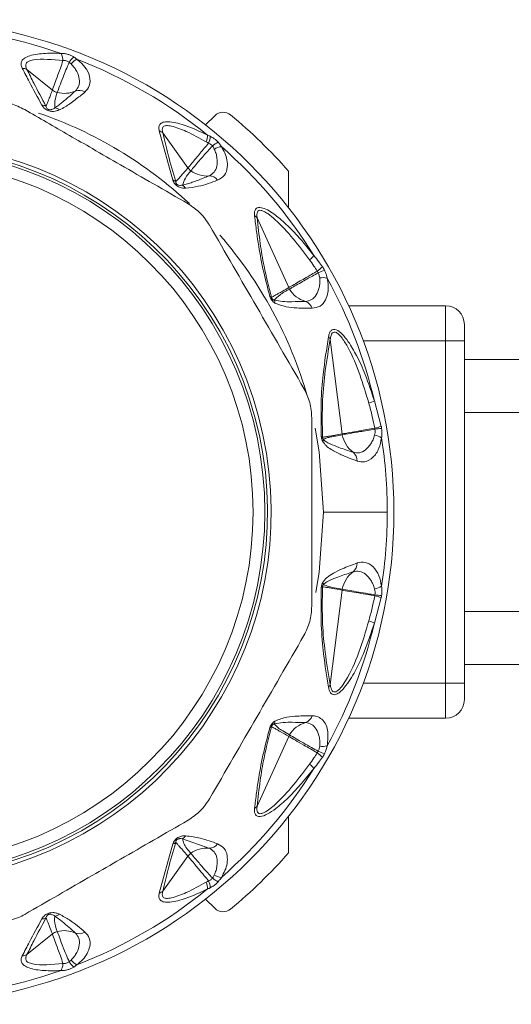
# Model space of a CAD drawing. Header units: millimetres. Extents: x -447 to 1924, y -61 to 422.
# Tile 35 of 60: x 319 to 340, y 379 to 421. Entities that reach past the tile are written whole.
import ezdxf

# ---------------------------------------------------------------- set-up
doc = ezdxf.new("R2010")
doc.units = ezdxf.units.MM

# ---------------------------------------------------------------- blocks, each defined once
blk = doc.blocks.new('Drawing View1')
at = {"color": 7, "linetype": 'Continuous', "lineweight": 18}
for p, q in [((524.67, 9.263), (523.587, 10.142)), ((531.197, 7.776), (531.59, 8.17)), ((529.801, 5.425), (529.221, 7.521)), ((530.445, 5.946), (529.374, 7.434)), ((534.732, 4.241), (534.732, 5.804)), ((534.737, 0.835), (533.394, 3.81)), ((537.288, 0.065), (541.421, 0.065)), ((541.421, 0.065), (541.421, -1.435)), ((542.221, -0.735), (542.221, -1.435)), ((537.014, -5.406), (536.508, -1.372)), ((537.911, -1.435), (541.421, -1.435)), ((542.221, -1.435), (541.421, -1.435)), ((541.421, -1.435), (541.421, -16.035)), ((542.221, -1.435), (542.221, -16.035)), ((694.221, -2.235), (542.221, -2.235)), ((538.387, -3.997), (538.68, -5.084)), ((542.221, -4.485), (694.221, -4.485)), ((536.221, -8.735), (538.936, -8.735)), ((536.508, -16.098), (537.014, -12.064)), ((538.68, -12.386), (538.387, -13.473)), ((542.221, -12.985), (694.221, -12.985)), ((542.221, -15.235), (694.221, -15.235)), ((537.911, -16.035), (541.421, -16.035)), ((541.421, -16.035), (541.421, -17.535)), ((542.221, -16.035), (541.421, -16.035)), ((542.221, -16.035), (542.221, -16.735)), ((537.288, -17.535), (541.421, -17.535)), ((534.737, -18.305), (533.394, -21.28)), ((534.732, -23.274), (534.732, -21.711)), ((531.341, -23.071), (530.208, -22.679)), ((529.801, -22.895), (529.221, -24.991)), ((530.445, -23.416), (529.374, -24.904)), ((531.59, -25.64), (531.197, -25.246)), ((524.67, -26.733), (523.587, -27.612))]:
    blk.add_line(p, q, dxfattribs=at)
at = {"color": 7, "linetype": 'Continuous', "lineweight": 18, "flags": 128}
for points in [[(536.221, -8.735), (536.038, -6.173), (535.861, -5.153)], [(535.889, -12.175), (536.038, -11.297), (536.221, -8.735)]]:
    blk.add_lwpolyline(points, dxfattribs=at)
at = {"color": 7, "linetype": 'Continuous', "lineweight": 18}
for radius in [15.5, 15]:
    blk.add_circle((518.221, -8.735), radius, dxfattribs=at)
for centre, radius, start, end in [((518.221, -8.735), 21, 270, 180), ((518.221, -8.735), 20.715, 70.7909, 88.7924), ((526.171, 9.961), 0.925, 129.5889, 148.2249), ((526.055, 9.896), 0.761, 116.5758, 140.5903), ((518.221, -8.735), 20.715, 50.9198, 68.7924), ((523.376, 9.751), 0.444, 61.635, 88.6537), ((525.809, 8.802), 0.452, 57.0824, 111.0736), ((525.172, 10.284), 1.162, 255.3904, 294.1143), ((524.207, 8.208), 0.417, 63.1273, 87.8975), ((524.719, 8.079), 0.427, 53.4449, 82.7909), ((518.221, -8.735), 18, 46.9592, 71.0059), ((531.944, 7.816), 0.5, 50.3376, 135), ((518.221, -8.735), 22, 41.3647, 50.3376), ((529.093, 7.118), 0.423, 48.3487, 72.4435), ((530.476, 7.37), 0.805, 337.352, 358.2718), ((530.6, 7.335), 0.796, 335.0575, 357.1112), ((518.221, -8.735), 15.768, 285, 105), ((518.221, -8.735), 15.612, 285, 105), ((532.224, 6.037), 1.116, 116.1355, 131.2401), ((531.955, 6.093), 0.761, 96.5757, 120.5903), ((518.221, -8.735), 20.715, 31.8676, 48.7924), ((531.258, 6.765), 1.168, 233.8038, 274.0521), ((531.349, 5.149), 0.452, 37.0824, 91.0736), ((529.693, 5.069), 0.372, 51.6841, 73.0823), ((529.992, 4.856), 0.413, 31.8044, 58.5199), ((533.108, 3.56), 0.379, 41.0953, 61.7317), ((518.221, -8.735), 18, 15.8753, 40.9986), ((534.711, 3.129), 1.441, 309.5516, 319.9201), ((535.049, 2.809), 1.559, 305.5589, 316.1412), ((537.098, -0.733), 2.461, 109.8898, 116.5421), ((536.198, 0.502), 0.761, 76.5756, 100.5902), ((518.221, -8.735), 20.715, 13.2231, 28.7924), ((533.884, 0.22), 0.238, 59.937, 76.7519), ((535.778, 1.379), 1.177, 211.0277, 253.9434), ((533.81, 0.158), 0.344, 3.5806, 24.3894), ((535.306, -0.179), 0.452, 17.0824, 71.0736), ((541.421, -0.735), 0.8, 0, 90), ((536.172, -1.529), 0.371, 24.9775, 45.1315), ((537.475, -2.025), 2.173, 288.1662, 294.8225), ((537.537, -5.341), 0.527, 187.1471, 190.9644), ((538.181, -5.234), 1.179, 190.1165, 233.9079), ((538.273, -6.204), 0.761, 56.5758, 80.5903), ((537.745, -2.237), 2.997, 282.7357, 288.1829), ((539.108, -9.976), 4.825, 94.8986, 98.2754), ((536.066, -5.761), 0.241, 62.5119, 75.0672), ((535.943, -5.601), 0.274, 332.8552, 351.1806), ((518.221, -8.735), 20.715, 0, 8.7924), ((537.202, -6.538), 0.452, 357.0824, 51.0736), ((518.221, -8.735), 20.715, 351.2076, 0), ((537.202, -10.932), 0.452, 308.9264, 2.9176), ((538.181, -12.237), 1.179, 126.0921, 169.8835), ((535.943, -11.87), 0.274, 8.8197, 27.1446), ((536.066, -11.709), 0.241, 284.9328, 297.4882), ((537.537, -12.13), 0.527, 169.0389, 172.8561), ((538.273, -11.266), 0.761, 279.4098, 303.4244), ((537.745, -15.234), 2.997, 71.8172, 77.2643), ((539.108, -7.494), 4.825, 261.7246, 265.1014), ((537.475, -15.446), 2.173, 65.1775, 71.8338), ((518.221, -8.735), 20.715, 331.2076, 346.7769), ((536.172, -15.941), 0.371, 314.8685, 335.0225), ((541.421, -16.735), 0.8, 270, 0), ((535.306, -17.292), 0.452, 288.9264, 342.9176), ((533.884, -17.69), 0.238, 283.2482, 300.0631), ((533.81, -17.628), 0.344, 335.6121, 356.4181), ((535.778, -18.85), 1.177, 106.0566, 148.9724), ((535.217, -18.522), 0.527, 148.0752, 155.7129), ((536.198, -17.972), 0.761, 259.4097, 283.4244), ((535.049, -20.279), 1.559, 43.8593, 54.4406), ((537.098, -16.738), 2.461, 243.4578, 250.1102), ((518.221, -8.735), 20.715, 311.2076, 328.1324), ((534.711, -20.599), 1.441, 40.0799, 50.4484), ((533.108, -21.03), 0.379, 298.2682, 318.9047), ((529.992, -22.327), 0.413, 301.4786, 328.1961), ((529.693, -22.539), 0.372, 286.9177, 308.3159), ((531.258, -24.235), 1.168, 85.9479, 126.1962), ((531.349, -22.619), 0.452, 268.9264, 322.9176), ((518.221, -8.735), 22, 309.6624, 318.6353), ((532.224, -23.507), 1.116, 228.7599, 243.8644), ((531.955, -23.564), 0.761, 239.4098, 263.4244), ((530.476, -24.84), 0.805, 1.7282, 22.648), ((530.6, -24.805), 0.796, 2.889, 24.9426), ((518.221, -8.735), 20.715, 291.2076, 309.0802), ((529.093, -24.588), 0.423, 287.5565, 311.6513), ((524.719, -25.549), 0.427, 277.2081, 306.5557), ((531.944, -25.286), 0.5, 225, 309.6624), ((524.207, -25.678), 0.417, 272.1025, 296.8728), ((525.172, -27.754), 1.162, 65.8857, 104.6096), ((525.809, -26.272), 0.452, 248.9264, 302.9176), ((523.376, -27.222), 0.444, 271.3463, 298.365), ((526.171, -27.431), 0.925, 211.775, 230.411), ((526.055, -27.367), 0.761, 219.4098, 243.4244), ((518.221, -8.735), 20.715, 271.2076, 289.209)]:
    blk.add_arc(centre, radius, start, end, dxfattribs=at)
for points, knots in [([(523.386, 10.195), (523.364, 10.249), (523.321, 10.357), (523.353, 10.508), (523.482, 10.638), (523.805, 10.775), (524.347, 10.843), (524.816, 10.832), (525.037, 10.827)], [0, 0, 0, 0, 0.103652, 0.20385, 0.314185, 0.440661, 0.737374, 1, 1, 1, 1]), ([(523.587, 10.142), (523.563, 10.19), (523.517, 10.283), (523.539, 10.408), (523.656, 10.501), (524.13, 10.62), (524.671, 10.564), (525.12, 10.518)], [0, 0, 0, 0, 0.097572, 0.186101, 0.286324, 0.407959, 1, 1, 1, 1]), ([(524.67, 9.263), (524.701, 9.348), (524.758, 9.503), (524.915, 9.935), (525.046, 10.306), (525.12, 10.518)], [0, 0, 0, 0, 0.342164, 0.623264, 1, 1, 1, 1]), ([(525.037, 10.827), (525.06, 10.779), (525.102, 10.693), (525.115, 10.572), (525.12, 10.518)], [0, 0, 0, 0, 0.559299, 1, 1, 1, 1]), ([(525.037, 10.827), (525.085, 10.826), (525.18, 10.825), (525.328, 10.79), (525.466, 10.739), (525.542, 10.696), (525.582, 10.674)], [0, 0, 0, 0, 0.273675, 0.544486, 0.766897, 1, 1, 1, 1]), ([(525.12, 10.518), (525.142, 10.521), (525.186, 10.526), (525.258, 10.513), (525.326, 10.488), (525.365, 10.462), (525.385, 10.448)], [0, 0, 0, 0, 0.255573, 0.503234, 0.749597, 1, 1, 1, 1]), ([(525.582, 10.674), (525.608, 10.657), (525.655, 10.626), (525.697, 10.592), (525.715, 10.577)], [0, 0, 0, 0, 0.55931, 1, 1, 1, 1]), ([(525.715, 10.577), (525.834, 10.472), (526.101, 10.238), (526.285, 9.83), (526.289, 9.447), (526.128, 9.264), (526.055, 9.181)], [0, 0, 0, 0, 0.209172, 0.469256, 0.760695, 1, 1, 1, 1]), ([(524.222, 8.625), (524.041, 8.954), (523.749, 9.485), (523.486, 9.999), (523.386, 10.195)], [0, 0, 0, 0, 0.620107, 1, 1, 1, 1]), ([(524.395, 8.58), (524.22, 8.907), (523.937, 9.435), (523.683, 9.947), (523.587, 10.142)], [0, 0, 0, 0, 0.619883, 1, 1, 1, 1]), ([(524.879, 9.159), (524.907, 9.241), (524.963, 9.398), (525.126, 9.842), (525.291, 10.23), (525.385, 10.448)], [0, 0, 0, 0, 0.321949, 0.6179, 1, 1, 1, 1]), ([(525.385, 10.448), (525.401, 10.436), (525.43, 10.414), (525.456, 10.39), (525.467, 10.38)], [0, 0, 0, 0, 0.555851, 1, 1, 1, 1]), ([(525.467, 10.38), (525.515, 10.327), (525.613, 10.22), (525.747, 9.996), (525.838, 9.724), (525.822, 9.432), (525.705, 9.293), (525.647, 9.223)], [0, 0, 0, 0, 0.117159, 0.239896, 0.491308, 0.745636, 1, 1, 1, 1]), ([(524.395, 8.58), (524.417, 8.627), (524.461, 8.721), (524.523, 8.878), (524.593, 9.058), (524.643, 9.191), (524.67, 9.263)], [0, 0, 0, 0, 0.21465, 0.427263, 0.688154, 1, 1, 1, 1]), ([(524.879, 9.159), (524.837, 9.173), (524.761, 9.196), (524.698, 9.242), (524.67, 9.263)], [0, 0, 0, 0, 0.559728, 1, 1, 1, 1]), ([(524.772, 8.503), (524.769, 8.601), (524.762, 8.815), (524.838, 9.038), (524.879, 9.159)], [0, 0, 0, 0, 0.455709, 1, 1, 1, 1]), ([(525.647, 9.223), (525.526, 9.115), (525.346, 8.954), (525.112, 8.757), (524.944, 8.622), (524.83, 8.543), (524.772, 8.503)], [0, 0, 0, 0, 0.425602, 0.634107, 0.812726, 1, 1, 1, 1]), ([(526.055, 9.181), (525.917, 9.067), (525.712, 8.896), (525.426, 8.688), (525.212, 8.543), (525.055, 8.463), (524.973, 8.422)], [0, 0, 0, 0, 0.420929, 0.628617, 0.808166, 1, 1, 1, 1]), ([(523.49, 8.43), (523.8, 8.251), (524.429, 7.888), (525.395, 7.331), (526.446, 6.724), (527.641, 6.033), (529.009, 5.244), (529.96, 4.695), (530.452, 4.411)], [0, 0, 0, 0, 0.135419, 0.274991, 0.415244, 0.585607, 0.785782, 1, 1, 1, 1]), ([(524.973, 8.422), (524.931, 8.405), (524.855, 8.374), (524.724, 8.35), (524.594, 8.353), (524.465, 8.389), (524.359, 8.453), (524.278, 8.534), (524.242, 8.593), (524.222, 8.625)], [0, 0, 0, 0, 0.1952, 0.351587, 0.494569, 0.605688, 0.718068, 0.846595, 1, 1, 1, 1]), ([(524.772, 8.503), (524.732, 8.475), (524.682, 8.44), (524.588, 8.421), (524.54, 8.422), (524.504, 8.433), (524.483, 8.442), (524.465, 8.454), (524.438, 8.48), (524.412, 8.523), (524.401, 8.559), (524.395, 8.58)], [0, 0, 0, 0, 0.388853, 0.491139, 0.578102, 0.60706, 0.635628, 0.665912, 0.700316, 0.824763, 1, 1, 1, 1]), ([(529.221, 7.521), (529.211, 7.583), (529.192, 7.703), (529.263, 7.84), (529.429, 7.915), (529.794, 7.917), (530.439, 7.74), (530.978, 7.487), (531.28, 7.345)], [0, 0, 0, 0, 0.0941997, 0.1824988, 0.2787751, 0.3896574, 0.6579794, 1, 1, 1, 1]), ([(529.374, 7.434), (529.361, 7.491), (529.341, 7.573), (529.362, 7.657), (529.396, 7.703), (529.452, 7.735), (529.562, 7.755), (529.863, 7.712), (530.446, 7.481), (530.937, 7.213), (531.218, 7.06)], [0, 0, 0, 0, 0.088148, 0.127362, 0.165638, 0.20809, 0.253003, 0.357761, 0.633199, 1, 1, 1, 1]), ([(529.924, 5.361), (529.812, 5.744), (529.603, 6.457), (529.447, 7.126), (529.374, 7.434)], [0, 0, 0, 0, 0.53826, 1, 1, 1, 1]), ([(531.28, 7.345), (531.301, 7.336), (531.34, 7.32), (531.378, 7.302), (531.395, 7.295)], [0, 0, 0, 0, 0.5583762, 1, 1, 1, 1]), ([(531.395, 7.295), (531.453, 7.263), (531.543, 7.214), (531.657, 7.119), (531.707, 7.065), (531.732, 7.038)], [0, 0, 0, 0, 0.482193, 0.740263, 1, 1, 1, 1]), ([(530.445, 5.946), (530.493, 6.003), (530.579, 6.105), (530.773, 6.337), (531.007, 6.617), (531.2, 6.852), (531.321, 6.999)], [0, 0, 0, 0, 0.28629, 0.510661, 0.69222, 1, 1, 1, 1]), ([(530.569, 5.823), (530.617, 5.882), (530.703, 5.986), (530.904, 6.222), (531.145, 6.505), (531.356, 6.733), (531.488, 6.876)], [0, 0, 0, 0, 0.287161, 0.511571, 0.692984, 1, 1, 1, 1]), ([(531.218, 7.06), (531.237, 7.049), (531.272, 7.029), (531.306, 7.008), (531.321, 6.999)], [0, 0, 0, 0, 0.557314, 1, 1, 1, 1]), ([(531.321, 6.999), (531.356, 6.984), (531.42, 6.955), (531.467, 6.901), (531.488, 6.876)], [0, 0, 0, 0, 0.5416872, 1, 1, 1, 1]), ([(531.568, 6.749), (531.595, 6.683), (531.65, 6.549), (531.7, 6.293), (531.692, 6.006), (531.577, 5.737), (531.42, 5.646), (531.341, 5.601)], [0, 0, 0, 0, 0.117118, 0.239833, 0.491188, 0.745502, 1, 1, 1, 1]), ([(531.488, 6.876), (531.506, 6.852), (531.536, 6.81), (531.558, 6.767), (531.568, 6.749)], [0, 0, 0, 0, 0.574767, 1, 1, 1, 1]), ([(531.868, 6.849), (531.921, 6.759), (532.037, 6.564), (532.122, 6.26), (532.136, 5.927), (532.026, 5.601), (531.818, 5.483), (531.71, 5.421)], [0, 0, 0, 0, 0.136663, 0.294577, 0.479617, 0.72985, 1, 1, 1, 1]), ([(531.732, 7.038), (531.762, 7.002), (531.814, 6.94), (531.852, 6.876), (531.868, 6.849)], [0, 0, 0, 0, 0.579744, 1, 1, 1, 1]), ([(529.924, 5.361), (529.962, 5.4), (530.04, 5.479), (530.159, 5.615), (530.295, 5.77), (530.392, 5.884), (530.445, 5.946)], [0, 0, 0, 0, 0.213459, 0.429379, 0.690191, 1, 1, 1, 1]), ([(530.569, 5.823), (530.543, 5.843), (530.496, 5.879), (530.461, 5.926), (530.445, 5.946)], [0, 0, 0, 0, 0.559847, 1, 1, 1, 1]), ([(530.208, 5.209), (530.244, 5.31), (530.324, 5.529), (530.483, 5.72), (530.569, 5.823)], [0, 0, 0, 0, 0.460533, 1, 1, 1, 1]), ([(531.341, 5.601), (531.18, 5.536), (530.943, 5.441), (530.638, 5.331), (530.424, 5.259), (530.281, 5.226), (530.208, 5.209)], [0, 0, 0, 0, 0.4296326, 0.6364131, 0.8132291, 1, 1, 1, 1]), ([(530.343, 5.074), (530.305, 5.075), (530.237, 5.077), (530.133, 5.099), (530.044, 5.134), (529.962, 5.185), (529.889, 5.254), (529.832, 5.34), (529.812, 5.396), (529.801, 5.425)], [0, 0, 0, 0, 0.202674, 0.363901, 0.493169, 0.594446, 0.716905, 0.852714, 1, 1, 1, 1]), ([(530.208, 5.209), (530.182, 5.204), (530.138, 5.195), (530.072, 5.197), (530.02, 5.211), (529.984, 5.232), (529.966, 5.249), (529.951, 5.267), (529.938, 5.29), (529.927, 5.324), (529.925, 5.346), (529.924, 5.361)], [0, 0, 0, 0, 0.274116, 0.463193, 0.592982, 0.653123, 0.685145, 0.720858, 0.783468, 0.856593, 1, 1, 1, 1]), ([(531.71, 5.421), (531.446, 5.321), (531.028, 5.161), (530.528, 5.098), (530.343, 5.074)], [0, 0, 0, 0, 0.629625, 1, 1, 1, 1]), ([(533.287, 3.894), (533.284, 3.948), (533.278, 4.051), (533.312, 4.171), (533.389, 4.246), (533.608, 4.276), (534.049, 4.042), (534.586, 3.595), (535.192, 2.983), (535.585, 2.489), (535.814, 2.202)], [0, 0, 0, 0, 0.054232, 0.103303, 0.150337, 0.200897, 0.369635, 0.542742, 0.734318, 1, 1, 1, 1]), ([(533.939, 0.451), (533.844, 0.806), (533.645, 1.554), (533.479, 2.466), (533.36, 3.254), (533.312, 3.677), (533.287, 3.894)], [0, 0, 0, 0, 0.283427, 0.598157, 0.79281, 1, 1, 1, 1]), ([(533.394, 3.81), (533.387, 3.861), (533.376, 3.955), (533.396, 4.068), (533.456, 4.134), (533.559, 4.138), (533.694, 4.088), (533.902, 3.961), (534.613, 3.367), (535.166, 2.633), (535.629, 2.018)], [0, 0, 0, 0, 0.051613, 0.09536, 0.137319, 0.180165, 0.228028, 0.285272, 0.402314, 1, 1, 1, 1]), ([(534.003, 0.425), (533.89, 0.873), (533.688, 1.674), (533.506, 2.79), (533.433, 3.449), (533.394, 3.81)], [0, 0, 0, 0, 0.364986, 0.653176, 1, 1, 1, 1]), ([(531.367, 3.496), (532.036, 2.336), (533.376, 0.016), (534.716, -2.305), (535.386, -3.466)], [0, 0, 0, 0, 0.499632, 1, 1, 1, 1]), ([(535.814, 2.202), (535.882, 2.116), (536.005, 1.961), (536.121, 1.8), (536.172, 1.729)], [0, 0, 0, 0, 0.555292, 1, 1, 1, 1]), ([(535.629, 2.018), (535.69, 1.931), (535.801, 1.774), (535.908, 1.613), (535.955, 1.541)], [0, 0, 0, 0, 0.554562, 1, 1, 1, 1]), ([(536.172, 1.729), (536.19, 1.702), (536.223, 1.655), (536.249, 1.604), (536.261, 1.581)], [0, 0, 0, 0, 0.560194, 1, 1, 1, 1]), ([(534.737, 0.835), (534.805, 0.874), (534.927, 0.944), (535.203, 1.104), (535.527, 1.291), (535.791, 1.445), (535.955, 1.541)], [0, 0, 0, 0, 0.294538, 0.521008, 0.701872, 1, 1, 1, 1]), ([(534.77, 0.773), (534.839, 0.813), (534.96, 0.884), (535.238, 1.043), (535.563, 1.229), (535.831, 1.377), (535.999, 1.469)], [0, 0, 0, 0, 0.294643, 0.521096, 0.701932, 1, 1, 1, 1]), ([(535.955, 1.541), (535.964, 1.528), (535.981, 1.505), (535.993, 1.48), (535.999, 1.469)], [0, 0, 0, 0, 0.560007, 1, 1, 1, 1]), ([(535.999, 1.469), (536.015, 1.427), (536.045, 1.354), (536.054, 1.281), (536.059, 1.25)], [0, 0, 0, 0, 0.5711685, 1, 1, 1, 1]), ([(536.261, 1.581), (536.291, 1.515), (536.343, 1.4), (536.366, 1.289), (536.375, 1.242)], [0, 0, 0, 0, 0.578726, 1, 1, 1, 1]), ([(536.059, 1.25), (536.062, 1.179), (536.068, 1.034), (536.027, 0.776), (535.922, 0.509), (535.722, 0.296), (535.542, 0.264), (535.453, 0.249)], [0, 0, 0, 0, 0.117122, 0.23984, 0.491204, 0.745529, 1, 1, 1, 1]), ([(536.375, 1.242), (536.394, 1.138), (536.436, 0.913), (536.411, 0.595), (536.307, 0.274), (536.09, 0.012), (535.856, -0.026), (535.738, -0.046)], [0, 0, 0, 0, 0.137707, 0.297654, 0.485766, 0.740451, 1, 1, 1, 1]), ([(534.153, 0.18), (534.127, 0.197), (534.081, 0.228), (534.025, 0.287), (533.987, 0.34), (533.958, 0.393), (533.946, 0.431), (533.939, 0.451)], [0, 0, 0, 0, 0.303841, 0.543349, 0.671179, 0.821746, 1, 1, 1, 1]), ([(534.003, 0.425), (534.053, 0.451), (534.15, 0.501), (534.308, 0.591), (534.504, 0.701), (534.652, 0.786), (534.737, 0.835)], [0, 0, 0, 0, 0.199401, 0.389589, 0.65075, 1, 1, 1, 1]), ([(534.123, 0.3), (534.109, 0.306), (534.085, 0.315), (534.053, 0.337), (534.033, 0.357), (534.021, 0.374), (534.013, 0.391), (534.006, 0.408), (534.004, 0.419), (534.003, 0.425)], [0, 0, 0, 0, 0.336697, 0.565233, 0.658713, 0.752306, 0.821694, 0.902667, 1, 1, 1, 1]), ([(534.123, 0.3), (534.199, 0.377), (534.388, 0.566), (534.627, 0.696), (534.77, 0.773)], [0, 0, 0, 0, 0.4048735, 1, 1, 1, 1]), ([(534.77, 0.773), (534.763, 0.784), (534.751, 0.804), (534.741, 0.826), (534.737, 0.835)], [0, 0, 0, 0, 0.559976, 1, 1, 1, 1]), ([(535.453, 0.249), (535.258, 0.244), (534.931, 0.236), (534.496, 0.231), (534.243, 0.278), (534.123, 0.3)], [0, 0, 0, 0, 0.437384, 0.734604, 1, 1, 1, 1]), ([(535.738, -0.046), (535.522, -0.042), (535.158, -0.036), (534.641, -0.007), (534.313, 0.119), (534.153, 0.18)], [0, 0, 0, 0, 0.427707, 0.722359, 1, 1, 1, 1]), ([(536.434, -1.266), (536.447, -1.208), (536.471, -1.099), (536.542, -0.985), (536.64, -0.931), (536.802, -0.957), (537.031, -1.142), (537.33, -1.525), (537.666, -2.108), (538.049, -2.954), (538.264, -3.618), (538.387, -3.997)], [0, 0, 0, 0, 0.053488, 0.101165, 0.145724, 0.192526, 0.283011, 0.383772, 0.541991, 0.738283, 1, 1, 1, 1]), ([(536.508, -1.372), (536.517, -1.316), (536.535, -1.213), (536.589, -1.101), (536.669, -1.05), (536.774, -1.075), (536.894, -1.171), (537.07, -1.383), (537.606, -2.283), (537.904, -3.268), (538.152, -4.089)], [0, 0, 0, 0, 0.051327, 0.09442, 0.134349, 0.174419, 0.220939, 0.27713, 0.398157, 1, 1, 1, 1]), ([(536.128, -5.528), (536.118, -5.033), (536.097, -4.091), (536.211, -2.658), (536.351, -1.786), (536.434, -1.266)], [0, 0, 0, 0, 0.308412, 0.587789, 1, 1, 1, 1]), ([(536.178, -5.547), (536.17, -5.008), (536.155, -3.991), (536.295, -2.613), (536.434, -1.806), (536.508, -1.372)], [0, 0, 0, 0, 0.342559, 0.646235, 1, 1, 1, 1]), ([(538.152, -4.089), (538.203, -4.282), (538.295, -4.636), (538.371, -4.995), (538.406, -5.16)], [0, 0, 0, 0, 0.5430458, 1, 1, 1, 1]), ([(535.721, -4.716), (535.721, -6.055), (535.721, -8.735), (535.721, -11.414), (535.721, -12.754)], [0, 0, 0, 0, 0.499933, 1, 1, 1, 1]), ([(536.178, -5.547), (536.238, -5.538), (536.349, -5.521), (536.528, -5.49), (536.747, -5.453), (536.915, -5.423), (537.014, -5.406)], [0, 0, 0, 0, 0.215335, 0.398234, 0.642077, 1, 1, 1, 1]), ([(536.214, -5.643), (536.264, -5.616), (536.365, -5.564), (536.543, -5.533), (536.76, -5.488), (536.923, -5.458), (537.02, -5.441)], [0, 0, 0, 0, 0.201655, 0.404918, 0.64705, 1, 1, 1, 1]), ([(537.014, -5.406), (537.112, -5.389), (537.287, -5.358), (537.775, -5.272), (538.179, -5.2), (538.406, -5.16)], [0, 0, 0, 0, 0.351286, 0.635427, 1, 1, 1, 1]), ([(537.02, -5.441), (537.121, -5.423), (537.302, -5.391), (537.795, -5.304), (538.194, -5.237), (538.414, -5.201)], [0, 0, 0, 0, 0.361519, 0.649049, 1, 1, 1, 1]), ([(538.398, -5.453), (538.376, -5.521), (538.333, -5.659), (538.206, -5.887), (538.016, -6.102), (537.755, -6.234), (537.576, -6.202), (537.486, -6.187)], [0, 0, 0, 0, 0.117161, 0.239899, 0.491313, 0.74564, 1, 1, 1, 1]), ([(538.414, -5.201), (538.417, -5.249), (538.423, -5.337), (538.406, -5.417), (538.398, -5.453)], [0, 0, 0, 0, 0.543645, 1, 1, 1, 1]), ([(538.406, -5.16), (538.408, -5.167), (538.411, -5.181), (538.413, -5.195), (538.414, -5.201)], [0, 0, 0, 0, 0.560002, 1, 1, 1, 1]), ([(538.68, -5.084), (538.684, -5.099), (538.69, -5.127), (538.694, -5.156), (538.696, -5.168)], [0, 0, 0, 0, 0.560051, 1, 1, 1, 1]), ([(538.696, -5.168), (538.704, -5.246), (538.719, -5.387), (538.701, -5.512), (538.693, -5.569)], [0, 0, 0, 0, 0.5520112, 1, 1, 1, 1]), ([(536.187, -5.726), (536.171, -5.694), (536.15, -5.65), (536.133, -5.579), (536.13, -5.546), (536.128, -5.528)], [0, 0, 0, 0, 0.527893, 0.749645, 1, 1, 1, 1]), ([(536.214, -5.643), (536.208, -5.636), (536.198, -5.623), (536.187, -5.601), (536.181, -5.581), (536.178, -5.564), (536.178, -5.553), (536.178, -5.547)], [0, 0, 0, 0, 0.312066, 0.577689, 0.709478, 0.846396, 1, 1, 1, 1]), ([(537.654, -6.561), (537.428, -6.478), (537.059, -6.343), (536.618, -6.115), (536.347, -5.939), (536.234, -5.789), (536.187, -5.726)], [0, 0, 0, 0, 0.456555, 0.748856, 0.894627, 1, 1, 1, 1]), ([(537.486, -6.187), (537.28, -6.12), (536.945, -6.011), (536.562, -5.854), (536.344, -5.757), (536.25, -5.675), (536.214, -5.643)], [0, 0, 0, 0, 0.4707383, 0.7668788, 0.9086034, 1, 1, 1, 1]), ([(538.693, -5.569), (538.661, -5.725), (538.591, -6.075), (538.328, -6.438), (537.999, -6.631), (537.761, -6.583), (537.654, -6.561)], [0, 0, 0, 0, 0.2100777, 0.4720648, 0.7629125, 1, 1, 1, 1]), ([(536.187, -11.744), (536.214, -11.703), (536.275, -11.614), (536.43, -11.478), (536.678, -11.318), (537.105, -11.113), (537.441, -10.988), (537.654, -10.909)], [0, 0, 0, 0, 0.063949, 0.139633, 0.317237, 0.568463, 1, 1, 1, 1]), ([(537.654, -10.909), (537.771, -10.887), (538.011, -10.841), (538.336, -11.043), (538.591, -11.396), (538.661, -11.744), (538.693, -11.901)], [0, 0, 0, 0, 0.259149, 0.531128, 0.788083, 1, 1, 1, 1]), ([(536.214, -11.828), (536.263, -11.787), (536.384, -11.688), (536.614, -11.595), (536.985, -11.446), (537.291, -11.347), (537.486, -11.283)], [0, 0, 0, 0, 0.12348, 0.298954, 0.554672, 1, 1, 1, 1]), ([(537.486, -11.283), (537.576, -11.268), (537.755, -11.236), (538.016, -11.368), (538.206, -11.583), (538.333, -11.811), (538.376, -11.949), (538.398, -12.017)], [0, 0, 0, 0, 0.25439, 0.508653, 0.760076, 0.882848, 1, 1, 1, 1]), ([(536.128, -11.942), (536.13, -11.926), (536.133, -11.892), (536.149, -11.82), (536.172, -11.775), (536.187, -11.744)], [0, 0, 0, 0, 0.222827, 0.488483, 1, 1, 1, 1]), ([(536.434, -16.204), (536.359, -15.743), (536.227, -14.918), (536.099, -13.506), (536.118, -12.492), (536.128, -11.942)], [0, 0, 0, 0, 0.366467, 0.656613, 1, 1, 1, 1]), ([(536.508, -16.098), (536.431, -15.646), (536.292, -14.838), (536.155, -13.456), (536.17, -12.461), (536.178, -11.923)], [0, 0, 0, 0, 0.368099, 0.658336, 1, 1, 1, 1]), ([(536.178, -11.923), (536.178, -11.918), (536.178, -11.908), (536.181, -11.89), (536.187, -11.869), (536.199, -11.847), (536.208, -11.834), (536.214, -11.828)], [0, 0, 0, 0, 0.1325738, 0.2714669, 0.4378353, 0.6868287, 1, 1, 1, 1]), ([(537.014, -12.064), (536.874, -12.04), (536.677, -12.005), (536.43, -11.963), (536.291, -11.939), (536.21, -11.928), (536.178, -11.923)], [0, 0, 0, 0, 0.5028072, 0.7085926, 0.8855603, 1, 1, 1, 1]), ([(537.02, -12.029), (536.904, -12.007), (536.713, -11.97), (536.437, -11.925), (536.29, -11.861), (536.214, -11.828)], [0, 0, 0, 0, 0.426007, 0.700145, 1, 1, 1, 1]), ([(538.406, -12.311), (538.307, -12.293), (538.061, -12.249), (537.69, -12.183), (537.279, -12.111), (537.111, -12.081), (537.014, -12.064)], [0, 0, 0, 0, 0.155639, 0.387571, 0.650535, 1, 1, 1, 1]), ([(538.414, -12.269), (538.314, -12.253), (538.067, -12.213), (537.696, -12.148), (537.285, -12.077), (537.116, -12.047), (537.02, -12.029)], [0, 0, 0, 0, 0.155657, 0.38755, 0.650476, 1, 1, 1, 1]), ([(538.398, -12.017), (538.406, -12.058), (538.423, -12.138), (538.417, -12.226), (538.414, -12.269)], [0, 0, 0, 0, 0.510723, 1, 1, 1, 1]), ([(538.693, -11.901), (538.702, -11.974), (538.719, -12.101), (538.703, -12.242), (538.696, -12.302)], [0, 0, 0, 0, 0.572072, 1, 1, 1, 1]), ([(538.406, -12.311), (538.364, -12.506), (538.288, -12.865), (538.195, -13.219), (538.152, -13.381)], [0, 0, 0, 0, 0.542941, 1, 1, 1, 1]), ([(538.414, -12.269), (538.412, -12.277), (538.41, -12.291), (538.407, -12.305), (538.406, -12.311)], [0, 0, 0, 0, 0.55978, 1, 1, 1, 1]), ([(538.696, -12.302), (538.693, -12.318), (538.689, -12.346), (538.683, -12.374), (538.68, -12.386)], [0, 0, 0, 0, 0.559761, 1, 1, 1, 1]), ([(538.152, -13.381), (537.883, -14.285), (537.572, -15.329), (536.985, -16.201), (536.838, -16.348), (536.741, -16.407), (536.655, -16.415), (536.585, -16.362), (536.534, -16.253), (536.517, -16.152), (536.508, -16.098)], [0, 0, 0, 0, 0.656198, 0.757587, 0.799792, 0.836227, 0.871671, 0.907777, 0.950014, 1, 1, 1, 1]), ([(538.387, -13.473), (538.252, -13.887), (538.011, -14.625), (537.56, -15.579), (537.176, -16.175), (536.89, -16.447), (536.742, -16.528), (536.624, -16.533), (536.536, -16.479), (536.47, -16.367), (536.446, -16.26), (536.434, -16.204)], [0, 0, 0, 0, 0.285538, 0.509527, 0.703242, 0.765072, 0.819711, 0.859429, 0.901399, 0.9481, 1, 1, 1, 1]), ([(535.386, -14.004), (534.716, -15.165), (533.376, -17.486), (532.036, -19.806), (531.367, -20.966)], [0, 0, 0, 0, 0.500234, 1, 1, 1, 1]), ([(535.738, -17.424), (535.528, -17.428), (535.173, -17.434), (534.657, -17.461), (534.322, -17.587), (534.153, -17.65)], [0, 0, 0, 0, 0.415711, 0.705132, 1, 1, 1, 1]), ([(536.375, -18.712), (536.4, -18.474), (536.452, -17.98), (536.212, -17.599), (535.956, -17.444), (535.803, -17.43), (535.738, -17.424)], [0, 0, 0, 0, 0.323235, 0.671392, 0.858958, 1, 1, 1, 1]), ([(533.939, -17.921), (533.844, -18.276), (533.645, -19.025), (533.479, -19.938), (533.36, -20.726), (533.312, -21.147), (533.287, -21.364)], [0, 0, 0, 0, 0.2837068, 0.5987607, 0.793171, 1, 1, 1, 1]), ([(534.003, -17.896), (533.89, -18.344), (533.688, -19.145), (533.506, -20.261), (533.433, -20.92), (533.394, -21.28)], [0, 0, 0, 0, 0.365567, 0.653732, 1, 1, 1, 1]), ([(534.153, -17.65), (534.126, -17.668), (534.078, -17.701), (534.021, -17.761), (533.984, -17.815), (533.957, -17.865), (533.945, -17.901), (533.939, -17.921)], [0, 0, 0, 0, 0.317365, 0.562223, 0.68531, 0.828098, 1, 1, 1, 1]), ([(534.123, -17.771), (534.108, -17.776), (534.083, -17.786), (534.051, -17.809), (534.031, -17.83), (534.02, -17.846), (534.012, -17.862), (534.006, -17.879), (534.004, -17.89), (534.003, -17.896)], [0, 0, 0, 0, 0.350592, 0.583117, 0.673422, 0.761724, 0.827666, 0.905665, 1, 1, 1, 1]), ([(534.737, -18.305), (534.617, -18.236), (534.444, -18.137), (534.23, -18.017), (534.106, -17.948), (534.034, -17.911), (534.003, -17.896)], [0, 0, 0, 0, 0.493755, 0.710629, 0.876371, 1, 1, 1, 1]), ([(535.453, -17.719), (535.263, -17.714), (534.944, -17.706), (534.509, -17.701), (534.25, -17.748), (534.123, -17.771)], [0, 0, 0, 0, 0.425144, 0.717363, 1, 1, 1, 1]), ([(534.77, -18.243), (534.676, -18.186), (534.516, -18.087), (534.28, -17.952), (534.176, -17.832), (534.123, -17.771)], [0, 0, 0, 0, 0.40792, 0.697704, 1, 1, 1, 1]), ([(536.059, -18.72), (536.062, -18.649), (536.068, -18.504), (536.027, -18.246), (535.922, -17.979), (535.722, -17.766), (535.542, -17.735), (535.453, -17.719)], [0, 0, 0, 0, 0.117146, 0.239913, 0.491348, 0.745631, 1, 1, 1, 1]), ([(535.955, -19.011), (535.756, -18.895), (535.402, -18.689), (534.976, -18.443), (534.822, -18.354), (534.737, -18.305)], [0, 0, 0, 0, 0.365428, 0.649355, 1, 1, 1, 1]), ([(535.999, -18.939), (535.902, -18.886), (535.672, -18.762), (535.346, -18.575), (534.995, -18.374), (534.852, -18.291), (534.77, -18.243)], [0, 0, 0, 0, 0.171049, 0.404806, 0.657867, 1, 1, 1, 1]), ([(535.999, -18.939), (536.015, -18.898), (536.044, -18.825), (536.054, -18.752), (536.059, -18.72)], [0, 0, 0, 0, 0.552472, 1, 1, 1, 1]), ([(536.261, -19.051), (536.29, -18.987), (536.342, -18.872), (536.365, -18.761), (536.375, -18.712)], [0, 0, 0, 0, 0.5601162, 1, 1, 1, 1]), ([(535.629, -19.488), (535.69, -19.401), (535.801, -19.244), (535.908, -19.083), (535.955, -19.011)], [0, 0, 0, 0, 0.554562, 1, 1, 1, 1]), ([(535.814, -19.672), (535.882, -19.586), (536.005, -19.431), (536.121, -19.27), (536.172, -19.199)], [0, 0, 0, 0, 0.555292, 1, 1, 1, 1]), ([(535.955, -19.011), (535.964, -18.998), (535.981, -18.975), (535.993, -18.95), (535.999, -18.939)], [0, 0, 0, 0, 0.560007, 1, 1, 1, 1]), ([(536.172, -19.199), (536.19, -19.172), (536.223, -19.125), (536.249, -19.074), (536.261, -19.051)], [0, 0, 0, 0, 0.560194, 1, 1, 1, 1]), ([(533.287, -21.364), (533.284, -21.42), (533.278, -21.526), (533.315, -21.647), (533.396, -21.719), (533.564, -21.738), (533.844, -21.626), (534.249, -21.352), (534.948, -20.74), (535.456, -20.113), (535.814, -19.672)], [0, 0, 0, 0, 0.055904, 0.10622, 0.153662, 0.203296, 0.307891, 0.418501, 0.590067, 1, 1, 1, 1]), ([(533.394, -21.28), (533.387, -21.332), (533.375, -21.43), (533.398, -21.543), (533.461, -21.606), (533.566, -21.607), (533.808, -21.512), (534.58, -20.877), (535.172, -20.094), (535.629, -19.488)], [0, 0, 0, 0, 0.053191, 0.098086, 0.139814, 0.182632, 0.23063, 0.405048, 1, 1, 1, 1]), ([(530.452, -21.881), (529.961, -22.164), (529.01, -22.714), (527.638, -23.506), (525.797, -24.568), (524.445, -25.349), (523.49, -25.9)], [0, 0, 0, 0, 0.21393, 0.414834, 0.587057, 1, 1, 1, 1]), ([(530.343, -22.544), (530.289, -22.546), (530.189, -22.549), (530.042, -22.601), (529.939, -22.674), (529.875, -22.743), (529.829, -22.819), (529.811, -22.869), (529.801, -22.895)], [0, 0, 0, 0, 0.288282, 0.527872, 0.63604, 0.745985, 0.866726, 1, 1, 1, 1]), ([(530.208, -22.679), (530.168, -22.671), (530.121, -22.661), (530.05, -22.673), (530.021, -22.682), (529.996, -22.695), (529.975, -22.71), (529.959, -22.726), (529.941, -22.753), (529.927, -22.79), (529.925, -22.816), (529.924, -22.831)], [0, 0, 0, 0, 0.417962, 0.499227, 0.568004, 0.625153, 0.663526, 0.70174, 0.744407, 0.854368, 1, 1, 1, 1]), ([(530.569, -23.293), (530.451, -23.157), (530.285, -22.967), (530.225, -22.743), (530.208, -22.679)], [0, 0, 0, 0, 0.71325, 1, 1, 1, 1]), ([(531.71, -22.891), (531.471, -22.801), (531.052, -22.642), (530.556, -22.574), (530.343, -22.544)], [0, 0, 0, 0, 0.570277, 1, 1, 1, 1]), ([(529.924, -22.831), (529.812, -23.214), (529.603, -23.927), (529.447, -24.596), (529.374, -24.904)], [0, 0, 0, 0, 0.538008, 1, 1, 1, 1]), ([(530.445, -23.416), (530.356, -23.312), (530.229, -23.163), (530.073, -22.987), (529.989, -22.895), (529.942, -22.849), (529.924, -22.831)], [0, 0, 0, 0, 0.520969, 0.746084, 0.897635, 1, 1, 1, 1]), ([(531.568, -24.219), (531.595, -24.153), (531.65, -24.019), (531.7, -23.763), (531.692, -23.476), (531.577, -23.207), (531.42, -23.116), (531.341, -23.071)], [0, 0, 0, 0, 0.117149, 0.239869, 0.491247, 0.745575, 1, 1, 1, 1]), ([(531.868, -24.32), (531.925, -24.222), (532.046, -24.016), (532.128, -23.697), (532.13, -23.358), (532.006, -23.053), (531.806, -22.944), (531.71, -22.891)], [0, 0, 0, 0, 0.146737, 0.311562, 0.506363, 0.761707, 1, 1, 1, 1]), ([(530.569, -23.293), (530.543, -23.313), (530.496, -23.35), (530.461, -23.396), (530.445, -23.416)], [0, 0, 0, 0, 0.559847, 1, 1, 1, 1]), ([(531.321, -24.469), (531.26, -24.394), (531.11, -24.211), (530.915, -23.978), (530.731, -23.758), (530.564, -23.558), (530.488, -23.467), (530.445, -23.416)], [0, 0, 0, 0, 0.154753, 0.378155, 0.536035, 0.740167, 1, 1, 1, 1]), ([(531.488, -24.346), (531.42, -24.274), (531.253, -24.099), (531.052, -23.864), (530.861, -23.642), (530.689, -23.439), (530.612, -23.346), (530.569, -23.293)], [0, 0, 0, 0, 0.154429, 0.377318, 0.534784, 0.73906, 1, 1, 1, 1]), ([(531.321, -24.469), (531.337, -24.463), (531.369, -24.451), (531.414, -24.422), (531.455, -24.387), (531.477, -24.36), (531.488, -24.346)], [0, 0, 0, 0, 0.252688, 0.501352, 0.749494, 1, 1, 1, 1]), ([(531.488, -24.346), (531.505, -24.323), (531.535, -24.282), (531.558, -24.238), (531.568, -24.219)], [0, 0, 0, 0, 0.549544, 1, 1, 1, 1]), ([(531.732, -24.509), (531.761, -24.474), (531.812, -24.412), (531.851, -24.348), (531.868, -24.32)], [0, 0, 0, 0, 0.554606, 1, 1, 1, 1]), ([(529.374, -24.904), (529.361, -24.961), (529.341, -25.043), (529.362, -25.127), (529.396, -25.173), (529.452, -25.205), (529.562, -25.225), (529.863, -25.182), (530.446, -24.951), (530.937, -24.683), (531.218, -24.53)], [0, 0, 0, 0, 0.08814, 0.127354, 0.16563, 0.208084, 0.253003, 0.357789, 0.633246, 1, 1, 1, 1]), ([(531.218, -24.53), (531.237, -24.519), (531.272, -24.499), (531.306, -24.478), (531.321, -24.469)], [0, 0, 0, 0, 0.557314, 1, 1, 1, 1]), ([(531.28, -24.815), (531.301, -24.806), (531.34, -24.79), (531.378, -24.773), (531.395, -24.765)], [0, 0, 0, 0, 0.558376, 1, 1, 1, 1]), ([(531.395, -24.765), (531.453, -24.733), (531.543, -24.684), (531.657, -24.589), (531.707, -24.536), (531.732, -24.509)], [0, 0, 0, 0, 0.483067, 0.740048, 1, 1, 1, 1]), ([(529.221, -24.991), (529.211, -25.054), (529.192, -25.174), (529.263, -25.31), (529.429, -25.385), (529.794, -25.387), (530.439, -25.21), (530.978, -24.957), (531.28, -24.815)], [0, 0, 0, 0, 0.0944189, 0.1824922, 0.2787502, 0.3896868, 0.6580242, 1, 1, 1, 1]), ([(522.887, -26.15), (523.003, -26.114), (523.214, -26.049), (523.404, -25.947), (523.49, -25.9)], [0, 0, 0, 0, 0.54545, 1, 1, 1, 1]), ([(524.973, -25.892), (524.926, -25.874), (524.843, -25.84), (524.699, -25.818), (524.561, -25.829), (524.437, -25.873), (524.345, -25.936), (524.273, -26.012), (524.24, -26.066), (524.222, -26.095)], [0, 0, 0, 0, 0.215253, 0.384528, 0.526066, 0.634008, 0.741365, 0.859377, 1, 1, 1, 1]), ([(524.772, -25.973), (524.733, -25.945), (524.679, -25.909), (524.585, -25.89), (524.539, -25.893), (524.512, -25.9), (524.49, -25.909), (524.464, -25.924), (524.435, -25.953), (524.411, -25.997), (524.401, -26.031), (524.395, -26.05)], [0, 0, 0, 0, 0.388357, 0.520208, 0.561559, 0.599385, 0.626917, 0.655418, 0.720654, 0.8386, 1, 1, 1, 1]), ([(524.879, -26.63), (524.821, -26.469), (524.741, -26.245), (524.765, -26.033), (524.772, -25.973)], [0, 0, 0, 0, 0.713706, 1, 1, 1, 1]), ([(525.647, -26.693), (525.463, -26.527), (525.182, -26.271), (524.878, -26.05), (524.772, -25.973)], [0, 0, 0, 0, 0.653194, 1, 1, 1, 1]), ([(526.055, -26.651), (525.846, -26.473), (525.525, -26.198), (525.117, -25.972), (524.973, -25.892)], [0, 0, 0, 0, 0.647777, 1, 1, 1, 1]), ([(524.222, -26.095), (524.041, -26.424), (523.749, -26.955), (523.486, -27.47), (523.386, -27.665)], [0, 0, 0, 0, 0.620302, 1, 1, 1, 1]), ([(524.395, -26.05), (524.22, -26.377), (523.937, -26.905), (523.683, -27.417), (523.587, -27.612)], [0, 0, 0, 0, 0.620078, 1, 1, 1, 1]), ([(524.67, -26.733), (524.625, -26.612), (524.56, -26.441), (524.479, -26.238), (524.434, -26.131), (524.407, -26.074), (524.395, -26.05)], [0, 0, 0, 0, 0.523004, 0.738676, 0.891237, 1, 1, 1, 1]), ([(524.879, -26.63), (524.837, -26.643), (524.761, -26.666), (524.698, -26.712), (524.67, -26.733)], [0, 0, 0, 0, 0.559727, 1, 1, 1, 1]), ([(525.12, -27.988), (525.046, -27.776), (524.915, -27.405), (524.758, -26.973), (524.701, -26.818), (524.67, -26.733)], [0, 0, 0, 0, 0.37661, 0.657741, 1, 1, 1, 1]), ([(525.385, -27.918), (525.294, -27.706), (525.129, -27.322), (524.965, -26.874), (524.908, -26.714), (524.879, -26.63)], [0, 0, 0, 0, 0.371267, 0.671006, 1, 1, 1, 1]), ([(525.467, -27.85), (525.515, -27.797), (525.613, -27.69), (525.747, -27.466), (525.838, -27.194), (525.822, -26.902), (525.705, -26.763), (525.647, -26.693)], [0, 0, 0, 0, 0.117149, 0.239869, 0.491248, 0.745576, 1, 1, 1, 1]), ([(525.715, -28.047), (525.801, -27.975), (525.986, -27.822), (526.172, -27.551), (526.29, -27.233), (526.278, -26.904), (526.127, -26.733), (526.055, -26.651)], [0, 0, 0, 0, 0.1468149, 0.3117355, 0.5067024, 0.7623101, 1, 1, 1, 1]), ([(523.386, -27.665), (523.365, -27.719), (523.322, -27.823), (523.35, -27.97), (523.466, -28.096), (523.767, -28.236), (524.31, -28.313), (524.794, -28.302), (525.037, -28.297)], [0, 0, 0, 0, 0.1017236, 0.1977442, 0.3042694, 0.4235864, 0.7110771, 1, 1, 1, 1]), ([(523.587, -27.612), (523.563, -27.659), (523.519, -27.749), (523.536, -27.871), (523.641, -27.964), (524.106, -28.094), (524.656, -28.037), (525.12, -27.988)], [0, 0, 0, 0, 0.09476, 0.180727, 0.278153, 0.391304, 1, 1, 1, 1]), ([(525.12, -27.988), (525.112, -28.056), (525.098, -28.178), (525.055, -28.26), (525.037, -28.297)], [0, 0, 0, 0, 0.5592821, 1, 1, 1, 1]), ([(525.12, -27.988), (525.142, -27.991), (525.186, -27.996), (525.258, -27.984), (525.326, -27.958), (525.365, -27.932), (525.385, -27.918)], [0, 0, 0, 0, 0.255568, 0.50322, 0.749583, 1, 1, 1, 1]), ([(525.385, -27.918), (525.401, -27.906), (525.43, -27.884), (525.456, -27.86), (525.467, -27.85)], [0, 0, 0, 0, 0.555849, 1, 1, 1, 1]), ([(525.582, -28.144), (525.608, -28.127), (525.655, -28.096), (525.697, -28.062), (525.715, -28.047)], [0, 0, 0, 0, 0.55931, 1, 1, 1, 1]), ([(525.037, -28.297), (525.085, -28.296), (525.18, -28.295), (525.327, -28.26), (525.465, -28.21), (525.542, -28.166), (525.582, -28.144)], [0, 0, 0, 0, 0.273593, 0.542673, 0.764584, 1, 1, 1, 1])]:
    blk.add_open_spline(points, degree=3, knots=knots, dxfattribs=at)
for points in [[(523.49, 8.43), (523.293, 8.527), (522.898, 8.721), (522.46, 8.75), (522.24, 8.765)], [(531.367, 3.496), (531.244, 3.678), (531, 4.044), (530.634, 4.288), (530.452, 4.411)], [(535.721, -4.716), (535.706, -4.496), (535.677, -4.058), (535.483, -3.663), (535.386, -3.466)], [(535.386, -14.004), (535.483, -13.807), (535.677, -13.412), (535.706, -12.974), (535.721, -12.754)], [(530.452, -21.881), (530.634, -21.758), (531, -21.514), (531.244, -21.148), (531.367, -20.966)]]:
    blk.add_open_spline(points, degree=3, dxfattribs=at)

msp = doc.modelspace()

# ---------------------------------------------------------------- block references
at = {"color": 7, "linetype": 'Continuous', "lineweight": 18}
msp.add_blockref('Drawing View1', (-204.512, 408.877), dxfattribs=at)

doc.saveas('drawing.dxf')
